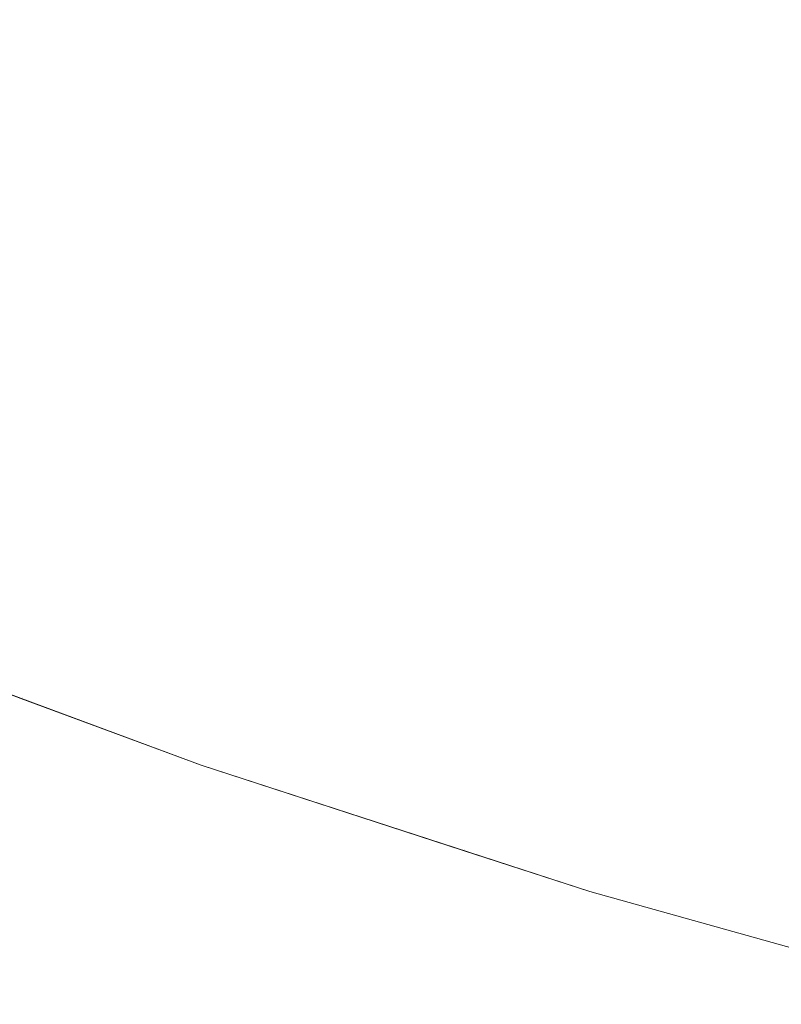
# Model space of a CAD drawing. Header units: centimetres. Extents: x -35.1 to 36.2, y 3.4 to 5.2.
# Tile 20 of 256: x -35.0122 to -34.9997, y 3.4056 to 3.4218. Entities that reach past the tile are written whole.
import ezdxf

# ---------------------------------------------------------------- set-up
doc = ezdxf.new("R2010")
doc.units = ezdxf.units.CM
doc.header["$LTSCALE"] = 2.54
doc.layers.add('Lucido design-1', color=7, linetype='Continuous')

# ---------------------------------------------------------------- blocks, each defined once
blk = doc.blocks.new('Gruppo-4-1')
at = {"color": 7, "linetype": 'Continuous', "lineweight": 9}
for points, invisible_edges in [([(-34.996503, 3.423052, -1872.260948), (-34.999571, 3.424065, -1872.260948), (-35.00043, 3.422667, -1872.263387), (-34.997306, 3.421636, -1872.263387)], 15), ([(-34.997306, 3.421636, -1872.967641), (-35.00043, 3.422667, -1872.967641), (-34.999571, 3.424065, -1872.97008), (-34.996503, 3.423052, -1872.97008)], 15), ([(-35.004371, 3.422435, -1872.26589), (-35.001256, 3.421323, -1872.26589), (-35.00043, 3.422667, -1872.263387), (-35.003492, 3.42376, -1872.263387)], 15), ([(-35.003492, 3.42376, -1872.967641), (-35.00043, 3.422667, -1872.967641), (-35.001256, 3.421323, -1872.965138), (-35.004371, 3.422435, -1872.965138)], 15), ([(-35.009162, 3.421166, -1872.27108), (-35.008311, 3.422357, -1872.268455), (-35.011339, 3.423607, -1872.268455), (-35.012235, 3.422435, -1872.27108)], 15), ([(-35.011339, 3.423607, -1872.962573), (-35.008311, 3.422357, -1872.962573), (-35.009162, 3.421166, -1872.959948), (-35.012235, 3.422435, -1872.959948)], 15), ([(-35.004371, 3.422435, -1872.26589), (-35.00742, 3.423607, -1872.26589), (-35.008311, 3.422357, -1872.268455), (-35.005213, 3.421166, -1872.268455)], 15), ([(-35.005213, 3.421166, -1872.962573), (-35.008311, 3.422357, -1872.962573), (-35.00742, 3.423607, -1872.965138), (-35.004371, 3.422435, -1872.965138)], 15), ([(-34.997306, 3.421636, -1872.263387), (-35.00043, 3.422667, -1872.263387), (-35.001256, 3.421323, -1872.26589), (-34.998078, 3.420274, -1872.26589)], 15), ([(-34.998078, 3.420274, -1872.965138), (-35.001256, 3.421323, -1872.965138), (-35.00043, 3.422667, -1872.967641), (-34.997306, 3.421636, -1872.967641)], 15), ([(-35.012235, 3.422435, -1872.27108), (-35.013086, 3.421323, -1872.273762), (-35.009968, 3.420035, -1872.273762), (-35.009162, 3.421166, -1872.27108)], 15), ([(-35.012235, 3.422435, -1872.959948), (-35.009162, 3.421166, -1872.959948), (-35.009968, 3.420035, -1872.957266), (-35.013086, 3.421323, -1872.957266)], 15), ([(-35.006016, 3.419956, -1872.27108), (-35.005213, 3.421166, -1872.268455), (-35.008311, 3.422357, -1872.268455), (-35.009162, 3.421166, -1872.27108)], 15), ([(-35.006016, 3.419956, -1872.959948), (-35.009162, 3.421166, -1872.959948), (-35.008311, 3.422357, -1872.962573), (-35.005213, 3.421166, -1872.962573)], 15), ([(-35.005213, 3.421166, -1872.268455), (-35.002048, 3.420035, -1872.268455), (-35.001256, 3.421323, -1872.26589), (-35.004371, 3.422435, -1872.26589)], 15), ([(-35.004371, 3.422435, -1872.965138), (-35.001256, 3.421323, -1872.965138), (-35.002048, 3.420035, -1872.962573), (-35.005213, 3.421166, -1872.962573)], 15), ([(-35.010729, 3.418969, -1872.276499), (-35.009968, 3.420035, -1872.273762), (-35.013086, 3.421323, -1872.273762), (-35.013888, 3.420274, -1872.276499)], 15), ([(-35.013086, 3.421323, -1872.957266), (-35.009968, 3.420035, -1872.957266), (-35.010729, 3.418969, -1872.954529), (-35.013888, 3.420274, -1872.954529)], 15), ([(-34.998078, 3.420274, -1872.26589), (-35.001256, 3.421323, -1872.26589), (-35.002048, 3.420035, -1872.268455), (-34.998817, 3.418969, -1872.268455)], 15), ([(-34.998817, 3.418969, -1872.962573), (-35.002048, 3.420035, -1872.962573), (-35.001256, 3.421323, -1872.965138), (-34.998078, 3.420274, -1872.965138)], 15), ([(-35.009162, 3.421166, -1872.27108), (-35.009968, 3.420035, -1872.273762), (-35.006778, 3.418808, -1872.273762), (-35.006016, 3.419956, -1872.27108)], 15), ([(-35.006778, 3.418808, -1872.957266), (-35.009968, 3.420035, -1872.957266), (-35.009162, 3.421166, -1872.959948), (-35.006016, 3.419956, -1872.959948)], 15), ([(-35.002802, 3.418808, -1872.27108), (-35.002048, 3.420035, -1872.268455), (-35.005213, 3.421166, -1872.268455), (-35.006016, 3.419956, -1872.27108)], 15), ([(-35.005213, 3.421166, -1872.962573), (-35.002048, 3.420035, -1872.962573), (-35.002802, 3.418808, -1872.959948), (-35.006016, 3.419956, -1872.959948)], 15), ([(-35.013888, 3.420274, -1872.276499), (-35.014639, 3.41929, -1872.279288), (-35.011441, 3.41797, -1872.279288), (-35.010729, 3.418969, -1872.276499)], 15), ([(-35.013888, 3.420274, -1872.954529), (-35.010729, 3.418969, -1872.954529), (-35.011441, 3.41797, -1872.95174), (-35.014639, 3.41929, -1872.95174)], 15), ([(-35.007496, 3.417726, -1872.276499), (-35.006778, 3.418808, -1872.273762), (-35.009968, 3.420035, -1872.273762), (-35.010729, 3.418969, -1872.276499)], 15), ([(-35.007496, 3.417726, -1872.954529), (-35.010729, 3.418969, -1872.954529), (-35.009968, 3.420035, -1872.957266), (-35.006778, 3.418808, -1872.957266)], 15), ([(-35.006016, 3.419956, -1872.27108), (-35.006778, 3.418808, -1872.273762), (-35.003517, 3.417644, -1872.273762), (-35.002802, 3.418808, -1872.27108)], 15), ([(-35.006016, 3.419956, -1872.959948), (-35.002802, 3.418808, -1872.959948), (-35.003517, 3.417644, -1872.957266), (-35.006778, 3.418808, -1872.957266)], 15), ([(-34.998817, 3.418969, -1872.268455), (-35.002048, 3.420035, -1872.268455), (-35.002802, 3.418808, -1872.27108), (-34.999522, 3.417726, -1872.27108)], 15), ([(-34.999522, 3.417726, -1872.959948), (-35.002802, 3.418808, -1872.959948), (-35.002048, 3.420035, -1872.962573), (-34.998817, 3.418969, -1872.962573)], 15), ([(-35.012105, 3.41704, -1872.282125), (-35.011441, 3.41797, -1872.279288), (-35.014639, 3.41929, -1872.279288), (-35.015339, 3.418376, -1872.282125)], 15), ([(-35.014639, 3.41929, -1872.95174), (-35.011441, 3.41797, -1872.95174), (-35.012105, 3.41704, -1872.948903), (-35.015339, 3.418376, -1872.948903)], 15), ([(-35.010729, 3.418969, -1872.276499), (-35.011441, 3.41797, -1872.279288), (-35.008169, 3.416711, -1872.279288), (-35.007496, 3.417726, -1872.276499)], 15), ([(-35.008169, 3.416711, -1872.95174), (-35.011441, 3.41797, -1872.95174), (-35.010729, 3.418969, -1872.954529), (-35.007496, 3.417726, -1872.954529)], 15), ([(-35.004192, 3.416546, -1872.276499), (-35.003517, 3.417644, -1872.273762), (-35.006778, 3.418808, -1872.273762), (-35.007496, 3.417726, -1872.276499)], 15), ([(-35.006778, 3.418808, -1872.957266), (-35.003517, 3.417644, -1872.957266), (-35.004192, 3.416546, -1872.954529), (-35.007496, 3.417726, -1872.954529)], 15), ([(-34.999522, 3.417726, -1872.27108), (-35.002802, 3.418808, -1872.27108), (-35.003517, 3.417644, -1872.273762), (-35.000191, 3.416546, -1872.273762)], 15), ([(-35.000191, 3.416546, -1872.957266), (-35.003517, 3.417644, -1872.957266), (-35.002802, 3.418808, -1872.959948), (-34.999522, 3.417726, -1872.959948)], 15), ([(-35.015339, 3.418376, -1872.282125), (-35.015984, 3.417531, -1872.285009), (-35.012717, 3.416182, -1872.285009), (-35.012105, 3.41704, -1872.282125)], 15), ([(-35.015339, 3.418376, -1872.948903), (-35.012105, 3.41704, -1872.948903), (-35.012717, 3.416182, -1872.946019), (-35.015984, 3.417531, -1872.946019)], 15), ([(-35.008795, 3.415767, -1872.282125), (-35.008169, 3.416711, -1872.279288), (-35.011441, 3.41797, -1872.279288), (-35.012105, 3.41704, -1872.282125)], 15), ([(-35.008795, 3.415767, -1872.948903), (-35.012105, 3.41704, -1872.948903), (-35.011441, 3.41797, -1872.95174), (-35.008169, 3.416711, -1872.95174)], 15), ([(-35.007496, 3.417726, -1872.276499), (-35.008169, 3.416711, -1872.279288), (-35.004825, 3.415517, -1872.279288), (-35.004192, 3.416546, -1872.276499)], 15), ([(-35.007496, 3.417726, -1872.954529), (-35.004192, 3.416546, -1872.954529), (-35.004825, 3.415517, -1872.95174), (-35.008169, 3.416711, -1872.95174)], 15), ([(-35.000191, 3.416546, -1872.273762), (-34.996801, 3.415517, -1872.273762), (-34.99618, 3.416711, -1872.27108), (-34.999522, 3.417726, -1872.27108)], 15), ([(-34.999522, 3.417726, -1872.959948), (-34.99618, 3.416711, -1872.959948), (-34.996801, 3.415517, -1872.957266), (-35.000191, 3.416546, -1872.957266)], 15), ([(-35.000821, 3.415434, -1872.276499), (-35.000191, 3.416546, -1872.273762), (-35.003517, 3.417644, -1872.273762), (-35.004192, 3.416546, -1872.276499)], 15), ([(-35.000821, 3.415434, -1872.954529), (-35.004192, 3.416546, -1872.954529), (-35.003517, 3.417644, -1872.957266), (-35.000191, 3.416546, -1872.957266)], 15), ([(-35.012105, 3.41704, -1872.282125), (-35.012717, 3.416182, -1872.285009), (-35.009373, 3.414896, -1872.285009), (-35.008795, 3.415767, -1872.282125)], 15), ([(-35.009373, 3.414896, -1872.946019), (-35.012717, 3.416182, -1872.946019), (-35.012105, 3.41704, -1872.948903), (-35.008795, 3.415767, -1872.948903)], 15), ([(-35.005413, 3.41456, -1872.282125), (-35.004825, 3.415517, -1872.279288), (-35.008169, 3.416711, -1872.279288), (-35.008795, 3.415767, -1872.282125)], 15), ([(-35.008169, 3.416711, -1872.95174), (-35.004825, 3.415517, -1872.95174), (-35.005413, 3.41456, -1872.948903), (-35.008795, 3.415767, -1872.948903)], 15), ([(-35.004192, 3.416546, -1872.276499), (-35.004825, 3.415517, -1872.279288), (-35.001412, 3.414391, -1872.279288), (-35.000821, 3.415434, -1872.276499)], 15), ([(-35.001412, 3.414391, -1872.95174), (-35.004825, 3.415517, -1872.95174), (-35.004192, 3.416546, -1872.954529), (-35.000821, 3.415434, -1872.954529)], 15), ([(-34.997386, 3.414391, -1872.276499), (-34.996801, 3.415517, -1872.273762), (-35.000191, 3.416546, -1872.273762), (-35.000821, 3.415434, -1872.276499)], 15), ([(-35.000191, 3.416546, -1872.957266), (-34.996801, 3.415517, -1872.957266), (-34.997386, 3.414391, -1872.954529), (-35.000821, 3.415434, -1872.954529)], 15), ([(-35.009901, 3.414101, -1872.287934), (-35.009373, 3.414896, -1872.285009), (-35.012717, 3.416182, -1872.285009), (-35.013276, 3.415399, -1872.287934)], 15), ([(-35.009901, 3.414101, -1872.943094), (-35.013276, 3.415399, -1872.943094), (-35.012717, 3.416182, -1872.946019), (-35.009373, 3.414896, -1872.946019)], 15), ([(-35.008795, 3.415767, -1872.282125), (-35.009373, 3.414896, -1872.285009), (-35.005956, 3.413676, -1872.285009), (-35.005413, 3.41456, -1872.282125)], 15), ([(-35.008795, 3.415767, -1872.948903), (-35.005413, 3.41456, -1872.948903), (-35.005956, 3.413676, -1872.946019), (-35.009373, 3.414896, -1872.946019)], 15), ([(-35.013276, 3.415399, -1872.287934), (-35.01378, 3.414692, -1872.290899), (-35.010377, 3.413383, -1872.290899), (-35.009901, 3.414101, -1872.287934)], 15), ([(-35.010377, 3.413383, -1872.940129), (-35.01378, 3.414692, -1872.940129), (-35.013276, 3.415399, -1872.943094), (-35.009901, 3.414101, -1872.943094)], 15), ([(-35.001962, 3.413421, -1872.282125), (-35.001412, 3.414391, -1872.279288), (-35.004825, 3.415517, -1872.279288), (-35.005413, 3.41456, -1872.282125)], 15), ([(-35.001962, 3.413421, -1872.948903), (-35.005413, 3.41456, -1872.948903), (-35.004825, 3.415517, -1872.95174), (-35.001412, 3.414391, -1872.95174)], 15), ([(-35.000821, 3.415434, -1872.276499), (-35.001412, 3.414391, -1872.279288), (-34.997935, 3.413336, -1872.279288), (-34.997386, 3.414391, -1872.276499)], 15), ([(-35.000821, 3.415434, -1872.954529), (-34.997386, 3.414391, -1872.954529), (-34.997935, 3.413336, -1872.95174), (-35.001412, 3.414391, -1872.95174)], 15), ([(-35.006452, 3.412869, -1872.287934), (-35.005956, 3.413676, -1872.285009), (-35.009373, 3.414896, -1872.285009), (-35.009901, 3.414101, -1872.287934)], 15), ([(-35.009373, 3.414896, -1872.946019), (-35.005956, 3.413676, -1872.946019), (-35.006452, 3.412869, -1872.943094), (-35.009901, 3.414101, -1872.943094)], 15), ([(-35.010801, 3.412744, -1872.293898), (-35.010377, 3.413383, -1872.290899), (-35.01378, 3.414692, -1872.290899), (-35.014229, 3.414063, -1872.293898)], 15), ([(-35.010801, 3.412744, -1872.93713), (-35.014229, 3.414063, -1872.93713), (-35.01378, 3.414692, -1872.940129), (-35.010377, 3.413383, -1872.940129)], 15), ([(-35.005413, 3.41456, -1872.282125), (-35.005956, 3.413676, -1872.285009), (-35.00247, 3.412526, -1872.285009), (-35.001962, 3.413421, -1872.282125)], 15), ([(-35.00247, 3.412526, -1872.946019), (-35.005956, 3.413676, -1872.946019), (-35.005413, 3.41456, -1872.948903), (-35.001962, 3.413421, -1872.948903)], 15), ([(-34.998446, 3.412353, -1872.282125), (-34.997935, 3.413336, -1872.279288), (-35.001412, 3.414391, -1872.279288), (-35.001962, 3.413421, -1872.282125)], 15), ([(-35.001412, 3.414391, -1872.95174), (-34.997935, 3.413336, -1872.95174), (-34.998446, 3.412353, -1872.948903), (-35.001962, 3.413421, -1872.948903)], 15), ([(-35.014229, 3.414063, -1872.293898), (-35.01462, 3.413514, -1872.296927), (-35.011171, 3.412187, -1872.296927), (-35.010801, 3.412744, -1872.293898)], 15), ([(-35.011171, 3.412187, -1872.934101), (-35.01462, 3.413514, -1872.934101), (-35.014229, 3.414063, -1872.93713), (-35.010801, 3.412744, -1872.93713)], 15), ([(-35.009901, 3.414101, -1872.287934), (-35.010377, 3.413383, -1872.290899), (-35.0069, 3.412141, -1872.290899), (-35.006452, 3.412869, -1872.287934)], 15), ([(-35.009901, 3.414101, -1872.943094), (-35.006452, 3.412869, -1872.943094), (-35.0069, 3.412141, -1872.940129), (-35.010377, 3.413383, -1872.940129)], 15), ([(-35.002933, 3.411708, -1872.287934), (-35.00247, 3.412526, -1872.285009), (-35.005956, 3.413676, -1872.285009), (-35.006452, 3.412869, -1872.287934)], 15), ([(-35.002933, 3.411708, -1872.943094), (-35.006452, 3.412869, -1872.943094), (-35.005956, 3.413676, -1872.946019), (-35.00247, 3.412526, -1872.946019)], 15), ([(-35.011485, 3.411713, -1872.299984), (-35.011171, 3.412187, -1872.296927), (-35.01462, 3.413514, -1872.296927), (-35.014954, 3.413047, -1872.299984)], 15), ([(-35.011485, 3.411713, -1872.931044), (-35.014954, 3.413047, -1872.931044), (-35.01462, 3.413514, -1872.934101), (-35.011171, 3.412187, -1872.934101)], 15), ([(-35.007298, 3.411494, -1872.293898), (-35.0069, 3.412141, -1872.290899), (-35.010377, 3.413383, -1872.290899), (-35.010801, 3.412744, -1872.293898)], 15), ([(-35.010377, 3.413383, -1872.940129), (-35.0069, 3.412141, -1872.940129), (-35.007298, 3.411494, -1872.93713), (-35.010801, 3.412744, -1872.93713)], 15), ([(-35.001962, 3.413421, -1872.282125), (-35.00247, 3.412526, -1872.285009), (-34.998917, 3.411447, -1872.285009), (-34.998446, 3.412353, -1872.282125)], 15), ([(-35.001962, 3.413421, -1872.948903), (-34.998446, 3.412353, -1872.948903), (-34.998917, 3.411447, -1872.946019), (-35.00247, 3.412526, -1872.946019)], 15), ([(-35.014954, 3.413047, -1872.299984), (-35.015227, 3.412663, -1872.303063), (-35.011744, 3.411323, -1872.303063), (-35.011485, 3.411713, -1872.299984)], 15), ([(-35.011744, 3.411323, -1872.927965), (-35.015227, 3.412663, -1872.927965), (-35.014954, 3.413047, -1872.931044), (-35.011485, 3.411713, -1872.931044)], 15), ([(-35.006452, 3.412869, -1872.287934), (-35.0069, 3.412141, -1872.290899), (-35.003352, 3.41097, -1872.290899), (-35.002933, 3.411708, -1872.287934)], 15), ([(-35.003352, 3.41097, -1872.940129), (-35.0069, 3.412141, -1872.940129), (-35.006452, 3.412869, -1872.943094), (-35.002933, 3.411708, -1872.943094)], 15), ([(-35.011946, 3.411019, -1872.30616), (-35.011744, 3.411323, -1872.303063), (-35.015227, 3.412663, -1872.303063), (-35.015441, 3.412364, -1872.30616)], 15), ([(-35.011946, 3.411019, -1872.924868), (-35.015441, 3.412364, -1872.924868), (-35.015227, 3.412663, -1872.927965), (-35.011744, 3.411323, -1872.927965)], 15), ([(-35.010801, 3.412744, -1872.293898), (-35.011171, 3.412187, -1872.296927), (-35.007645, 3.410929, -1872.296927), (-35.007298, 3.411494, -1872.293898)], 15), ([(-35.010801, 3.412744, -1872.93713), (-35.007298, 3.411494, -1872.93713), (-35.007645, 3.410929, -1872.934101), (-35.011171, 3.412187, -1872.934101)], 15), ([(-34.999347, 3.410619, -1872.287934), (-34.998917, 3.411447, -1872.285009), (-35.00247, 3.412526, -1872.285009), (-35.002933, 3.411708, -1872.287934)], 15), ([(-35.00247, 3.412526, -1872.946019), (-34.998917, 3.411447, -1872.946019), (-34.999347, 3.410619, -1872.943094), (-35.002933, 3.411708, -1872.943094)], 15), ([(-35.015441, 3.412364, -1872.30616), (-35.015595, 3.412149, -1872.30927), (-35.01209, 3.410801, -1872.30927), (-35.011946, 3.411019, -1872.30616)], 15), ([(-35.01209, 3.410801, -1872.921758), (-35.015595, 3.412149, -1872.921758), (-35.015441, 3.412364, -1872.924868), (-35.011946, 3.411019, -1872.924868)], 15), ([(-35.007941, 3.410448, -1872.299984), (-35.007645, 3.410929, -1872.296927), (-35.011171, 3.412187, -1872.296927), (-35.011485, 3.411713, -1872.299984)], 15), ([(-35.011171, 3.412187, -1872.934101), (-35.007645, 3.410929, -1872.934101), (-35.007941, 3.410448, -1872.931044), (-35.011485, 3.411713, -1872.931044)], 15), ([(-35.012177, 3.41067, -1872.31239), (-35.01209, 3.410801, -1872.30927), (-35.015595, 3.412149, -1872.30927), (-35.015687, 3.41202, -1872.31239)], 15), ([(-35.012177, 3.41067, -1872.918638), (-35.015687, 3.41202, -1872.918638), (-35.015595, 3.412149, -1872.921758), (-35.01209, 3.410801, -1872.921758)], 15), ([(-35.012177, 3.41067, -1872.31239), (-35.015687, 3.41202, -1872.31239), (-35.015349, 3.41183, -1872.315514)], 11), ([(-35.015349, 3.41183, -1872.915514), (-35.015687, 3.41202, -1872.918638), (-35.012177, 3.41067, -1872.918638)], 11), ([(-35.003723, 3.410314, -1872.293898), (-35.003352, 3.41097, -1872.290899), (-35.0069, 3.412141, -1872.290899), (-35.007298, 3.411494, -1872.293898)], 15), ([(-35.003723, 3.410314, -1872.93713), (-35.007298, 3.411494, -1872.93713), (-35.0069, 3.412141, -1872.940129), (-35.003352, 3.41097, -1872.940129)], 15), ([(-35.015349, 3.41183, -1872.315514), (-35.012195, 3.410658, -1872.315514), (-35.012177, 3.41067, -1872.31239)], 10), ([(-35.012195, 3.410658, -1872.315514), (-35.015349, 3.41183, -1872.315514), (-35.015349, 3.41183, -1872.915514), (-35.009244, 3.409562, -1872.915514)], 10), ([(-35.012177, 3.41067, -1872.918638), (-35.009244, 3.409562, -1872.915514), (-35.015349, 3.41183, -1872.915514)], 9), ([(-35.011485, 3.411713, -1872.299984), (-35.011744, 3.411323, -1872.303063), (-35.008184, 3.410052, -1872.303063), (-35.007941, 3.410448, -1872.299984)], 15), ([(-35.011485, 3.411713, -1872.931044), (-35.007941, 3.410448, -1872.931044), (-35.008184, 3.410052, -1872.927965), (-35.011744, 3.411323, -1872.927965)], 15), ([(-35.002933, 3.411708, -1872.287934), (-35.003352, 3.41097, -1872.290899), (-34.999736, 3.409872, -1872.290899), (-34.999347, 3.410619, -1872.287934)], 15), ([(-35.002933, 3.411708, -1872.943094), (-34.999347, 3.410619, -1872.943094), (-34.999736, 3.409872, -1872.940129), (-35.003352, 3.41097, -1872.940129)], 15), ([(-35.007298, 3.411494, -1872.293898), (-35.007645, 3.410929, -1872.296927), (-35.004048, 3.409741, -1872.296927), (-35.003723, 3.410314, -1872.293898)], 15), ([(-35.004048, 3.409741, -1872.934101), (-35.007645, 3.410929, -1872.934101), (-35.007298, 3.411494, -1872.93713), (-35.003723, 3.410314, -1872.93713)], 15), ([(-35.008374, 3.409744, -1872.30616), (-35.008184, 3.410052, -1872.303063), (-35.011744, 3.411323, -1872.303063), (-35.011946, 3.411019, -1872.30616)], 15), ([(-35.011744, 3.411323, -1872.927965), (-35.008184, 3.410052, -1872.927965), (-35.008374, 3.409744, -1872.924868), (-35.011946, 3.411019, -1872.924868)], 15), ([(-35.011946, 3.411019, -1872.30616), (-35.01209, 3.410801, -1872.30927), (-35.00851, 3.409523, -1872.30927), (-35.008374, 3.409744, -1872.30616)], 15), ([(-35.011946, 3.411019, -1872.924868), (-35.008374, 3.409744, -1872.924868), (-35.00851, 3.409523, -1872.921758), (-35.01209, 3.410801, -1872.921758)], 15), ([(-35.004324, 3.409254, -1872.299984), (-35.004048, 3.409741, -1872.296927), (-35.007645, 3.410929, -1872.296927), (-35.007941, 3.410448, -1872.299984)], 15), ([(-35.004324, 3.409254, -1872.931044), (-35.007941, 3.410448, -1872.931044), (-35.007645, 3.410929, -1872.934101), (-35.004048, 3.409741, -1872.934101)], 15), ([(-35.000081, 3.409208, -1872.293898), (-34.999736, 3.409872, -1872.290899), (-35.003352, 3.41097, -1872.290899), (-35.003723, 3.410314, -1872.293898)], 15), ([(-35.003352, 3.41097, -1872.940129), (-34.999736, 3.409872, -1872.940129), (-35.000081, 3.409208, -1872.93713), (-35.003723, 3.410314, -1872.93713)], 15), ([(-35.008591, 3.40939, -1872.31239), (-35.00851, 3.409523, -1872.30927), (-35.01209, 3.410801, -1872.30927), (-35.012177, 3.41067, -1872.31239)], 15), ([(-35.01209, 3.410801, -1872.921758), (-35.00851, 3.409523, -1872.921758), (-35.008591, 3.40939, -1872.918638), (-35.012177, 3.41067, -1872.918638)], 15), ([(-35.012177, 3.41067, -1872.31239), (-35.012195, 3.410658, -1872.315514), (-35.009244, 3.409562, -1872.315514)], 9), ([(-35.009244, 3.409562, -1872.915514), (-35.009244, 3.409562, -1872.315514), (-35.012195, 3.410658, -1872.315514)], 9), ([(-35.009244, 3.409562, -1872.315514), (-35.008591, 3.40939, -1872.31239), (-35.012177, 3.41067, -1872.31239)], 11), ([(-35.012177, 3.41067, -1872.918638), (-35.008591, 3.40939, -1872.918638), (-35.009244, 3.409562, -1872.915514)], 11), ([(-34.999347, 3.410619, -1872.287934), (-34.999736, 3.409872, -1872.290899), (-34.996056, 3.408851, -1872.290899), (-34.995698, 3.409606, -1872.287934)], 15), ([(-35.007941, 3.410448, -1872.299984), (-35.008184, 3.410052, -1872.303063), (-35.004551, 3.408854, -1872.303063), (-35.004324, 3.409254, -1872.299984)], 15), ([(-35.004551, 3.408854, -1872.927965), (-35.008184, 3.410052, -1872.927965), (-35.007941, 3.410448, -1872.931044), (-35.004324, 3.409254, -1872.931044)], 15), ([(-35.003723, 3.410314, -1872.293898), (-35.004048, 3.409741, -1872.296927), (-35.000382, 3.408629, -1872.296927), (-35.000081, 3.409208, -1872.293898)], 15), ([(-35.003723, 3.410314, -1872.93713), (-35.000081, 3.409208, -1872.93713), (-35.000382, 3.408629, -1872.934101), (-35.004048, 3.409741, -1872.934101)], 15), ([(-35.004729, 3.408541, -1872.30616), (-35.004551, 3.408854, -1872.303063), (-35.008184, 3.410052, -1872.303063), (-35.008374, 3.409744, -1872.30616)], 15), ([(-35.004729, 3.408541, -1872.924868), (-35.008374, 3.409744, -1872.924868), (-35.008184, 3.410052, -1872.927965), (-35.004551, 3.408854, -1872.927965)], 15), ([(-34.996375, 3.408179, -1872.293898), (-34.996056, 3.408851, -1872.290899), (-34.999736, 3.409872, -1872.290899), (-35.000081, 3.409208, -1872.293898)], 15), ([(-34.996375, 3.408179, -1872.93713), (-35.000081, 3.409208, -1872.93713), (-34.999736, 3.409872, -1872.940129), (-34.996056, 3.408851, -1872.940129)], 15), ([(-35.008374, 3.409744, -1872.30616), (-35.00851, 3.409523, -1872.30927), (-35.004856, 3.408317, -1872.30927), (-35.004729, 3.408541, -1872.30616)], 15), ([(-35.004856, 3.408317, -1872.921758), (-35.00851, 3.409523, -1872.921758), (-35.008374, 3.409744, -1872.924868), (-35.004729, 3.408541, -1872.924868)], 15), ([(-35.000639, 3.408135, -1872.299984), (-35.000382, 3.408629, -1872.296927), (-35.004048, 3.409741, -1872.296927), (-35.004324, 3.409254, -1872.299984)], 15), ([(-35.004048, 3.409741, -1872.934101), (-35.000382, 3.408629, -1872.934101), (-35.000639, 3.408135, -1872.931044), (-35.004324, 3.409254, -1872.931044)], 15), ([(-35.008591, 3.40939, -1872.31239), (-35.009244, 3.409562, -1872.315514), (-35.004948, 3.408166, -1872.315514), (-35.004932, 3.408182, -1872.31239)], 13), ([(-35.004948, 3.408166, -1872.315514), (-35.009244, 3.409562, -1872.315514), (-35.009244, 3.409562, -1872.915514), (-35.002875, 3.407493, -1872.915514)], 10), ([(-35.009244, 3.409562, -1872.915514), (-35.008591, 3.40939, -1872.918638), (-35.004932, 3.408182, -1872.918638)], 11), ([(-35.004932, 3.408182, -1872.918638), (-35.002875, 3.407493, -1872.915514), (-35.009244, 3.409562, -1872.915514)], 9), ([(-35.004932, 3.408182, -1872.31239), (-35.004856, 3.408317, -1872.30927), (-35.00851, 3.409523, -1872.30927), (-35.008591, 3.40939, -1872.31239)], 15), ([(-35.004932, 3.408182, -1872.918638), (-35.008591, 3.40939, -1872.918638), (-35.00851, 3.409523, -1872.921758), (-35.004856, 3.408317, -1872.921758)], 15), ([(-35.004324, 3.409254, -1872.299984), (-35.004551, 3.408854, -1872.303063), (-35.00085, 3.40773, -1872.303063), (-35.000639, 3.408135, -1872.299984)], 15), ([(-35.004324, 3.409254, -1872.931044), (-35.000639, 3.408135, -1872.931044), (-35.00085, 3.40773, -1872.927965), (-35.004551, 3.408854, -1872.927965)], 15), ([(-35.000081, 3.409208, -1872.293898), (-35.000382, 3.408629, -1872.296927), (-34.996652, 3.407593, -1872.296927), (-34.996375, 3.408179, -1872.293898)], 15), ([(-34.996652, 3.407593, -1872.934101), (-35.000382, 3.408629, -1872.934101), (-35.000081, 3.409208, -1872.93713), (-34.996375, 3.408179, -1872.93713)], 15), ([(-35.001014, 3.407413, -1872.30616), (-35.00085, 3.40773, -1872.303063), (-35.004551, 3.408854, -1872.303063), (-35.004729, 3.408541, -1872.30616)], 15), ([(-35.004551, 3.408854, -1872.927965), (-35.00085, 3.40773, -1872.927965), (-35.001014, 3.407413, -1872.924868), (-35.004729, 3.408541, -1872.924868)], 15), ([(-34.996889, 3.407094, -1872.299984), (-34.996652, 3.407593, -1872.296927), (-35.000382, 3.408629, -1872.296927), (-35.000639, 3.408135, -1872.299984)], 15), ([(-34.996889, 3.407094, -1872.931044), (-35.000639, 3.408135, -1872.931044), (-35.000382, 3.408629, -1872.934101), (-34.996652, 3.407593, -1872.934101)], 15), ([(-35.004729, 3.408541, -1872.30616), (-35.004856, 3.408317, -1872.30927), (-35.001132, 3.407186, -1872.30927), (-35.001014, 3.407413, -1872.30616)], 15), ([(-35.004729, 3.408541, -1872.924868), (-35.001014, 3.407413, -1872.924868), (-35.001132, 3.407186, -1872.921758), (-35.004856, 3.408317, -1872.921758)], 15), ([(-35.001203, 3.40705, -1872.31239), (-35.001132, 3.407186, -1872.30927), (-35.004856, 3.408317, -1872.30927), (-35.004932, 3.408182, -1872.31239)], 15), ([(-35.004856, 3.408317, -1872.921758), (-35.001132, 3.407186, -1872.921758), (-35.001203, 3.40705, -1872.918638), (-35.004932, 3.408182, -1872.918638)], 15), ([(-35.004932, 3.408182, -1872.31239), (-35.004948, 3.408166, -1872.315514), (-35.002875, 3.407493, -1872.315514)], 9), ([(-35.002875, 3.407493, -1872.915514), (-35.002875, 3.407493, -1872.315514), (-35.004948, 3.408166, -1872.315514)], 9), ([(-35.002875, 3.407493, -1872.315514), (-35.001203, 3.40705, -1872.31239), (-35.004932, 3.408182, -1872.31239)], 11), ([(-35.004932, 3.408182, -1872.918638), (-35.001203, 3.40705, -1872.918638), (-35.002875, 3.407493, -1872.915514)], 11), ([(-35.000639, 3.408135, -1872.299984), (-35.00085, 3.40773, -1872.303063), (-34.997083, 3.406684, -1872.303063), (-34.996889, 3.407094, -1872.299984)], 15), ([(-34.997083, 3.406684, -1872.927965), (-35.00085, 3.40773, -1872.927965), (-35.000639, 3.408135, -1872.931044), (-34.996889, 3.407094, -1872.931044)], 15), ([(-34.997235, 3.406364, -1872.30616), (-34.997083, 3.406684, -1872.303063), (-35.00085, 3.40773, -1872.303063), (-35.001014, 3.407413, -1872.30616)], 15), ([(-34.997235, 3.406364, -1872.924868), (-35.001014, 3.407413, -1872.924868), (-35.00085, 3.40773, -1872.927965), (-34.997083, 3.406684, -1872.927965)], 15), ([(-35.001203, 3.40705, -1872.31239), (-35.002875, 3.407493, -1872.315514), (-34.997425, 3.405971, -1872.315514), (-34.997409, 3.405997, -1872.31239)], 13), ([(-34.997425, 3.405971, -1872.315514), (-35.002875, 3.407493, -1872.315514), (-35.002875, 3.407493, -1872.915514), (-34.996263, 3.405646, -1872.915514)], 10), ([(-34.996263, 3.405646, -1872.915514), (-35.002875, 3.407493, -1872.915514), (-35.001203, 3.40705, -1872.918638), (-34.997409, 3.405997, -1872.918638)], 14), ([(-35.001014, 3.407413, -1872.30616), (-35.001132, 3.407186, -1872.30927), (-34.997344, 3.406135, -1872.30927), (-34.997235, 3.406364, -1872.30616)], 15), ([(-34.997344, 3.406135, -1872.921758), (-35.001132, 3.407186, -1872.921758), (-35.001014, 3.407413, -1872.924868), (-34.997235, 3.406364, -1872.924868)], 15), ([(-34.997409, 3.405997, -1872.31239), (-34.997344, 3.406135, -1872.30927), (-35.001132, 3.407186, -1872.30927), (-35.001203, 3.40705, -1872.31239)], 15), ([(-34.997409, 3.405997, -1872.918638), (-35.001203, 3.40705, -1872.918638), (-35.001132, 3.407186, -1872.921758), (-34.997344, 3.406135, -1872.921758)], 15)]:
    blk.add_3dface(points, dxfattribs=dict(at, invisible_edges=invisible_edges))

msp = doc.modelspace()

# ---------------------------------------------------------------- block references
at = {"layer": 'Lucido design-1', "color": 7}
msp.add_blockref('Gruppo-4-1', (0, 0), dxfattribs=at)

doc.saveas('drawing.dxf')
